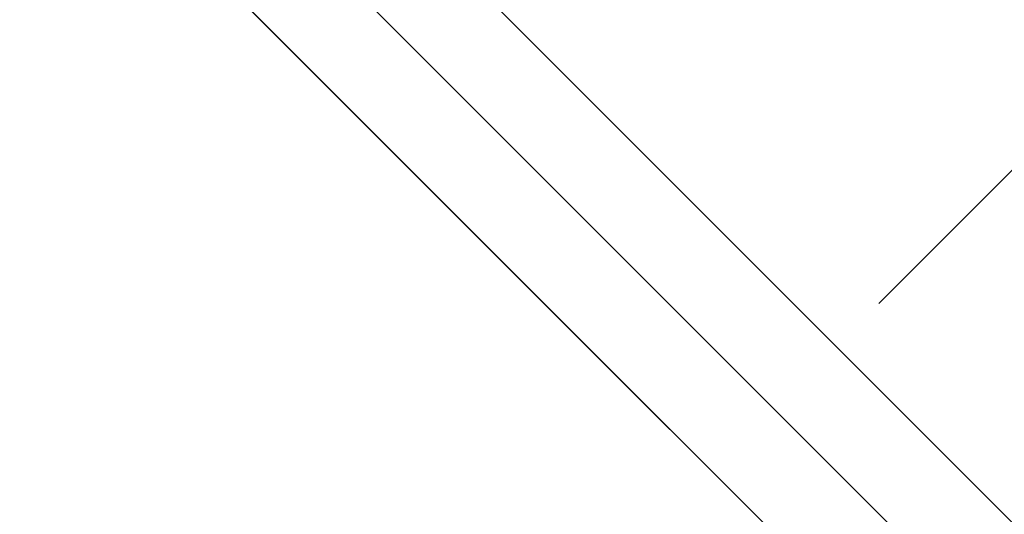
# Model space of a CAD drawing. Header units: millimetres. Extents: x -1030 to 192, y -442 to 180.
# Tile 12 of 256: x -1007.98 to -999.59, y -436.62 to -432.41. Entities that reach past the tile are written whole.
import ezdxf

# ---------------------------------------------------------------- set-up
doc = ezdxf.new("R2010")
doc.units = ezdxf.units.MM
doc.header["$MEASUREMENT"] = 0
doc.layers.add('OVIDIO 120x60x72h', color=7, linetype='Continuous')

msp = doc.modelspace()

# ---------------------------------------------------------------- linework, layer by layer
at = {"layer": 'OVIDIO 120x60x72h'}
for points in [[(-964.4673, -398.6343), (-1000.6587, -434.8257)], [(-995.8984, -440.3181), (-1028.4247, -407.7919)], [(-1028.4247, -407.7919), (-995.8984, -440.3181)], [(-996.4287, -440.8485), (-1028.955, -408.3222)], [(-996.9591, -441.3788), (-1029.4853, -408.8525)], [(-1029.4853, -408.8525), (-996.9591, -441.3788)], [(-1001.3785, -434.838), (-1022.9446, -413.2719)], [(-1002.4391, -435.8987), (-1024.0052, -414.3326)]]:
    msp.add_lwpolyline(points, dxfattribs=at)
at = {"layer": 'OVIDIO 120x60x72h', "extrusion": (0.000231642, 0.999884, -0.015217)}
for points in [[(995.7964, 28.8703), (1006.7591, 748.9537)], [(1006.7591, 748.9537), (995.7964, 28.8703)], [(996.8568, 28.8541), (1007.8195, 748.9375)], [(1007.8195, 748.9375), (996.8568, 28.8541)]]:
    msp.add_lwpolyline(points, dxfattribs=at)
at = {"layer": 'OVIDIO 120x60x72h', "extrusion": (0.999884, 0.000231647, 0.015199)}
for points in [[(-429.1058, 770.7787), (-440.0821, 50.6716)], [(-440.0821, 50.6716), (-429.1058, 770.7787)]]:
    msp.add_lwpolyline(points, dxfattribs=at)
at = {"layer": 'OVIDIO 120x60x72h', "extrusion": (0.999884, 0.000231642, 0.015217)}
for points in [[(-440.2343, 50.7015), (-429.2714, 770.7985)], [(-441.7341, 50.7252), (-430.7713, 770.8155)]]:
    msp.add_lwpolyline(points, dxfattribs=at)
at = {"layer": 'OVIDIO 120x60x72h', "extrusion": (0.999885, 0.000231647, 0.015188)}
for points in [[(-430.1551, 770.7712), (-441.1396, 50.6741)], [(-441.1396, 50.6741), (-430.1551, 770.7712)]]:
    msp.add_lwpolyline(points, dxfattribs=at)
at = {"layer": 'OVIDIO 120x60x72h', "extrusion": (-0.015219, 0.015219, 0.999768)}
for points in [[(-995.2415, -441.0392), (-995.2327, -441.0478), (-995.2237, -441.0562), (-995.2144, -441.0644), (-995.2049, -441.0724), (-995.1952, -441.0801), (-995.1852, -441.0877), (-995.175, -441.095), (-995.1646, -441.1021), (-995.154, -441.109), (-995.1432, -441.1156), (-995.1323, -441.1219), (-995.1211, -441.1279), (-995.1098, -441.1337), (-995.0984, -441.1392), (-995.0868, -441.1444), (-995.0751, -441.1493), (-995.0632, -441.1539), (-995.0513, -441.1582), (-995.0393, -441.1622), (-995.0271, -441.1659), (-995.0149, -441.1692), (-995.0027, -441.1723), (-994.9904, -441.175), (-994.978, -441.1774), (-994.9657, -441.1796), (-994.9533, -441.1813), (-994.941, -441.1828), (-994.9286, -441.184), (-994.9163, -441.1848), (-994.904, -441.1854), (-994.8917, -441.1856), (-994.8795, -441.1856), (-994.8673, -441.1852), (-994.8551, -441.1845), (-994.8428, -441.1836), (-994.8304, -441.1823), (-994.8181, -441.1807), (-994.8058, -441.1788), (-994.7934, -441.1766), (-994.7811, -441.1741), (-994.7688, -441.1712), (-994.7566, -441.1681), (-994.7445, -441.1646), (-994.7324, -441.1608), (-994.7203, -441.1567), (-994.7084, -441.1523), (-994.6966, -441.1475), (-994.6849, -441.1425), (-994.6733, -441.1372), (-994.6619, -441.1316), (-994.6506, -441.1257), (-994.6395, -441.1195), (-994.6286, -441.1131), (-994.6178, -441.1063), (-994.6072, -441.0994), (-994.5969, -441.0921), (-994.5867, -441.0847), (-994.5768, -441.077), (-994.5671, -441.069), (-994.5576, -441.0609), (-994.5483, -441.0526), (-994.5394, -441.044), (-994.5306, -441.0353), (-994.5221, -441.0264)], [(-996.302, -442.1), (-996.2659, -442.1353), (-996.2287, -442.1697), (-996.1907, -442.2032), (-996.1518, -442.2357), (-996.112, -442.2673), (-996.0714, -442.2979), (-996.03, -442.3275), (-995.988, -442.356), (-995.9452, -442.3834), (-995.9017, -442.4097), (-995.8577, -442.4348), (-995.8131, -442.4588), (-995.768, -442.4816), (-995.7224, -442.5032), (-995.6764, -442.5237), (-995.6301, -442.5429), (-995.5834, -442.5609), (-995.5364, -442.5776), (-995.4892, -442.5931), (-995.4418, -442.6074), (-995.3942, -442.6205), (-995.3466, -442.6323), (-995.2989, -442.643), (-995.2513, -442.6524), (-995.2036, -442.6606), (-995.1561, -442.6676), (-995.1086, -442.6734), (-995.0614, -442.6781), (-995.0143, -442.6816), (-994.9675, -442.684), (-994.921, -442.6854), (-994.8748, -442.6856), (-994.8285, -442.6847), (-994.782, -442.6828), (-994.7351, -442.6798), (-994.6881, -442.6756), (-994.6408, -442.6703), (-994.5934, -442.6638), (-994.5459, -442.6561), (-994.4983, -442.6473), (-994.4507, -442.6372), (-994.4031, -442.6259), (-994.3555, -442.6134), (-994.3081, -442.5997), (-994.2609, -442.5848), (-994.2138, -442.5686), (-994.167, -442.5511), (-994.1205, -442.5325), (-994.0743, -442.5126), (-994.0285, -442.4915), (-993.9832, -442.4693), (-993.9383, -442.4458), (-993.894, -442.4211), (-993.8503, -442.3954), (-993.8072, -442.3684), (-993.7647, -442.3404), (-993.723, -442.3113), (-993.682, -442.2811), (-993.6418, -442.2499), (-993.6024, -442.2177), (-993.5639, -442.1845), (-993.5263, -442.1505), (-993.4896, -442.1155), (-993.4539, -442.0797)]]:
    msp.add_lwpolyline(points, dxfattribs=at)

doc.saveas('drawing.dxf')
